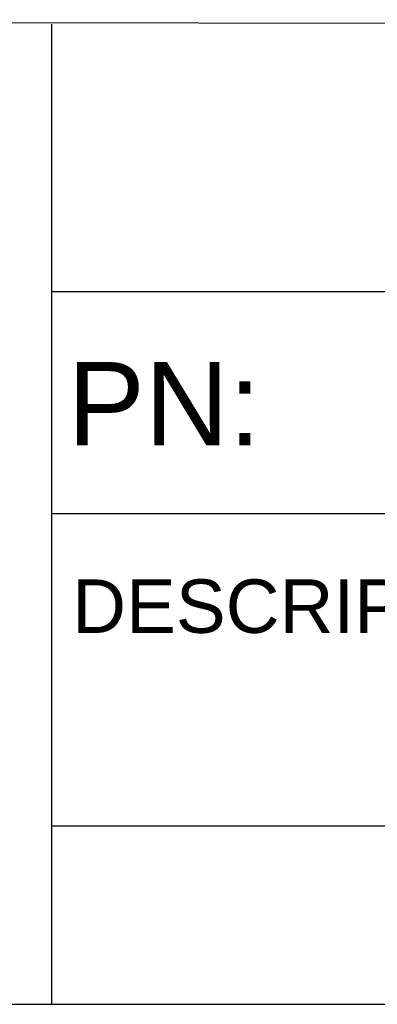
# Model space of a CAD drawing. Header units: millimetres. Extents: x 10 to 287, y 2 to 200.
# Tile 4 of 7: x 231 to 243, y 10 to 43. Entities that reach past the tile are written whole.
import ezdxf

# ---------------------------------------------------------------- set-up
doc = ezdxf.new("R2010")
doc.units = ezdxf.units.MM
doc.layers.add('Default', color=7, linetype='Continuous')

msp = doc.modelspace()

# ---------------------------------------------------------------- linework, layer by layer
at = {"layer": 'Default', "color": 7, "linetype": 'Continuous'}
for p, q in [((115.445, 43.149), (287, 43)), ((232, 43), (232, 10)), ((232, 34), (287, 34)), ((287, 26.51), (232.008, 26.511)), ((287, 16), (232, 16)), ((10, 10), (287, 10))]:
    msp.add_line(p, q, dxfattribs=at)

# ---------------------------------------------------------------- texts
at = {"layer": 'Default', "attachment_point": 4}
for s, insert, char_height, width in [('{\\fArial CE|b0||i0||c0|p34;\\C7;\\H2.8;\\W1.;PN:}', (232.532, 30.221), 2.8, 53.89273), ('{\\fArial CE|b0||i0||c0|p34;\\C7;\\H1.8;\\W1.;DESCRIPTION :}', (232.69, 23.392), 1.8, 18.93712)]:
    msp.add_mtext(s, dxfattribs=dict(at, insert=insert, char_height=char_height, width=width))

doc.saveas('drawing.dxf')
